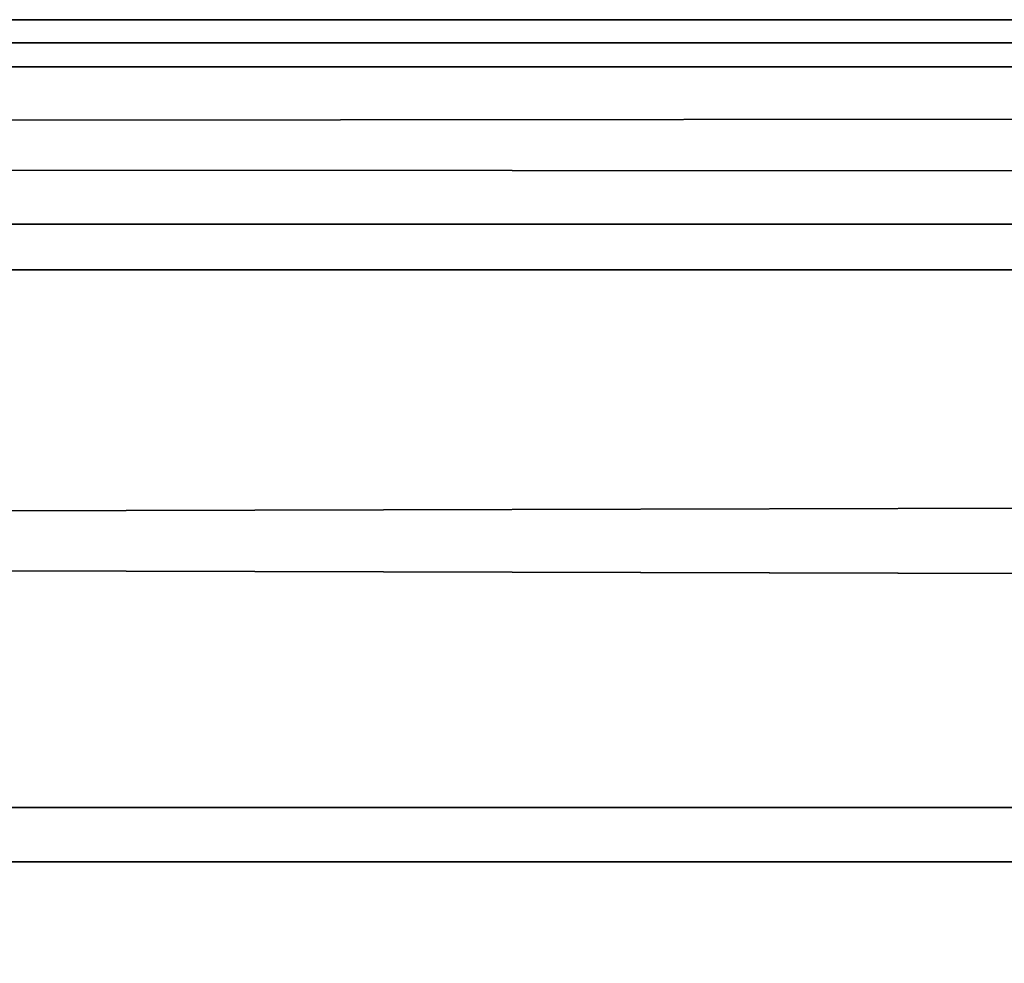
# Model space of a CAD drawing. Header units: inches. Extents: x 0 to 46, y -28.1 to 0.1.
# Tile 86 of 122: x 23.396 to 23.578, y -0.166 to 0.009. Entities that reach past the tile are written whole.
import ezdxf

# ---------------------------------------------------------------- set-up
doc = ezdxf.new("R2010")
doc.units = ezdxf.units.IN
doc.header["$LTSCALE"] = 0.03937
doc.header["$MEASUREMENT"] = 0
doc.layers.add('A-FURN-3-ST', color=151, linetype='Continuous')

msp = doc.modelspace()

# ---------------------------------------------------------------- meshes
at = {"layer": 'A-FURN-3-ST'}
mesh = msp.add_polyface(dxfattribs=at)
corners = [(0.25, -1.1, 18), (45.75, -1.1, 18), (0.25, -0.81543, 17.96255), (45.75, -0.81543, 17.96255), (0.25, -0.55024, 17.85277), (45.75, -0.55024, 17.85277), (0.25, -0.32248, 17.67812), (45.75, -0.32248, 17.67812), (0.25, -0.14765, 17.45049), (45.75, -0.14765, 17.45049), (0.25, -0.03766, 17.18538), (45.75, -0.03766, 17.18538), (0.25, 0, 16.90085), (45.75, 0.00877, 5.50038), (0.25, 0.00877, 5.50038), (0.25, -0.02918, 5.30892), (45.75, -0.02918, 5.30892), (0.25, -0.13754, 5.14658), (45.75, -0.13754, 5.14658), (0.25, -0.2998, 5.0381), (45.75, -0.2998, 5.0381), (0.25, -0.49123, 5), (0.25, -27.51, 5), (0.125, -0.49123, 5.03349), (0.125, -27.51, 5.03349), (0.03349, -0.49123, 5.125), (0.03349, -0.14469, 5.35669), (0.125, -0.02472, 5.50036), (0.125, -0.06013, 5.32172), (0.125, -0.16123, 5.17026), (0.125, -0.31262, 5.06904), (0.03349, -0.125, 16.90075), (0.125, -0.03349, 16.90082), (0.125, -0.07001, 17.17669), (0.03349, -0.84777, 17.84181), (0.125, -1.1, 17.96651), (0.125, -0.8241, 17.9302), (0.03349, -0.41084, 17.58969), (0.125, -0.34616, 17.65442), (0.125, -0.17665, 17.43373), (0.03349, -0.25588, 17.38793), (0.03349, -0.15838, 17.15295), (0.125, -0.56698, 17.82376), (0.125, -26.91, 17.96651), (0.25, -26.91, 18)]
mesh.append_faces([[corners[k] for k in face] for face in [(0, 1, 2), (2, 3, 4), (4, 5, 6), (6, 7, 8), (8, 9, 10), (10, 11, 12), (12, 13, 14), (14, 13, 15), (15, 16, 17), (17, 18, 19), (19, 20, 21), (21, 22, 23), (23, 24, 25), (26, 27, 28), (28, 27, 14), (28, 14, 15), (28, 15, 29), (29, 15, 17), (29, 17, 30), (30, 17, 19), (30, 19, 23), (23, 19, 21), (23, 25, 30), (27, 31, 32), (27, 32, 14), (14, 32, 12), (31, 33, 32), (32, 33, 10), (32, 10, 12), (34, 35, 36), (37, 38, 39, 40), (40, 39, 33, 41), (35, 0, 36), (36, 0, 2), (36, 2, 42), (42, 2, 4), (42, 4, 38), (38, 4, 6), (38, 6, 39), (39, 6, 8), (39, 8, 33), (33, 8, 10), (35, 43, 0), (44, 1, 0)]])
mesh = msp.add_polyface(dxfattribs=at)
corners = [(45.875, -0.49123, 5.03349), (45.875, -27.51, 5.03349), (45.75, -0.49123, 5), (45.75, 0.00877, 5.50038), (45.875, -0.02472, 5.50036), (45.75, -0.02918, 5.30892), (45.875, -0.06013, 5.32172), (45.75, -0.13754, 5.14658), (45.875, -0.16123, 5.17026), (45.75, -0.2998, 5.0381), (45.875, -0.31262, 5.06904), (45.96651, -0.34766, 5.15357), (45.96651, -0.11623, 5.50029), (45.96651, -0.14469, 5.35669), (45.96651, -0.22596, 5.23494), (45.75, 0, 16.90085), (45.875, -0.03349, 16.90082), (45.75, -1.1, 18), (45.875, -1.1, 17.96651), (45.75, -0.81543, 17.96255), (45.875, -0.8241, 17.9302), (45.75, -0.55024, 17.85277), (45.875, -0.56698, 17.82376), (45.75, -0.32248, 17.67812), (45.875, -0.34616, 17.65442), (45.75, -0.14765, 17.45049), (45.875, -0.17665, 17.43373), (45.75, -0.03766, 17.18538), (45.875, -0.07001, 17.17669), (45.96651, -0.15838, 17.15295), (45.96651, -1.1, 17.875), (45.75, -26.91, 18), (45.875, -26.91, 17.96651), (0.25, -0.81543, 17.96255), (0.25, -0.55024, 17.85277), (0.25, -0.32248, 17.67812), (0.25, -0.14765, 17.45049), (0.25, -0.03766, 17.18538), (0.25, 0, 16.90085), (0.25, -0.02918, 5.30892), (0.25, -0.13754, 5.14658), (0.25, -0.2998, 5.0381), (0.25, -0.49123, 5), (45.75, -27.51, 5)]
mesh.append_faces([[corners[k] for k in face] for face in [(0, 1, 2), (3, 4, 5), (5, 4, 6), (5, 6, 7), (7, 6, 8), (7, 8, 9), (9, 8, 10), (9, 10, 2), (2, 10, 0), (0, 10, 11), (12, 6, 4), (8, 6, 13, 14), (3, 15, 4), (4, 15, 16), (4, 16, 12), (17, 18, 19), (19, 18, 20), (19, 20, 21), (21, 20, 22), (21, 22, 23), (23, 22, 24), (23, 24, 25), (25, 24, 26), (25, 26, 27), (27, 26, 28), (27, 28, 15), (15, 28, 16), (16, 28, 29), (18, 30, 20), (17, 31, 18), (18, 32, 30), (33, 17, 19), (34, 19, 21), (35, 21, 23), (36, 23, 25), (37, 25, 27), (38, 27, 15), (15, 3, 38), (39, 3, 5), (40, 5, 7), (41, 7, 9), (42, 9, 2), (2, 43, 42)]])

doc.saveas('drawing.dxf')
